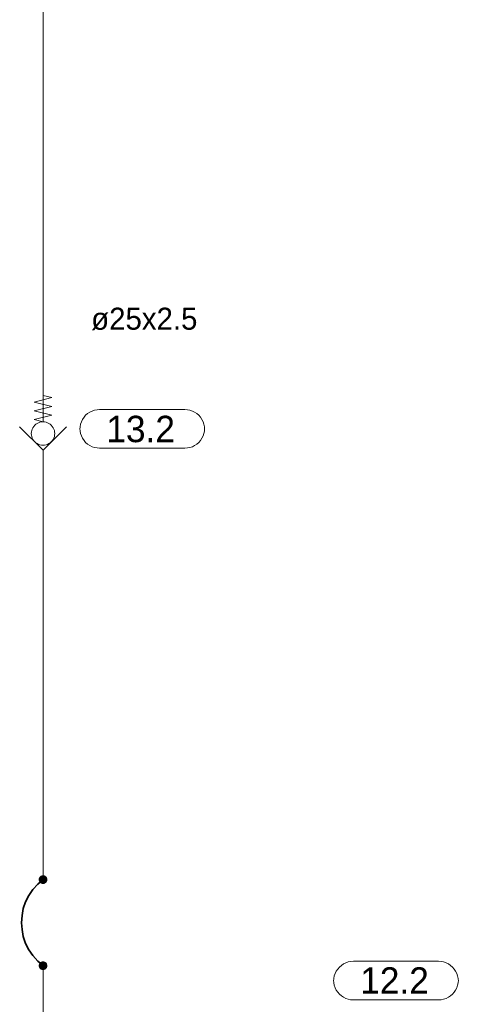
# Model space of a CAD drawing. Header units: millimetres. Extents: x 0 to 138, y 0 to 47.
# Tile 23 of 165: x 14.7 to 16.27, y 11.72 to 15.24. Entities that reach past the tile are written whole.
import ezdxf

# ---------------------------------------------------------------- set-up
doc = ezdxf.new("R2010")
doc.units = ezdxf.units.MM
for name, color, linetype in [('PDF_Geomertry', 7, 'Continuous'), ('PDF_Solid Fills', 7, 'Continuous'), ('PDF_Text', 7, 'Continuous')]:
    doc.layers.add(name, color=color, linetype=linetype)
doc.styles.add('PDF Arial', font='txt')

msp = doc.modelspace()

# ---------------------------------------------------------------- hatches: boundary and pattern name
at = {"layer": 'PDF_Solid Fills', "transparency": 33554559}
for points in [[(14.7854, 12.1632), (14.7696, 12.1651), (14.7701, 12.1674)], [(14.7854, 12.1632), (14.7696, 12.1632), (14.7696, 12.1651)], [(14.7854, 12.1632), (14.7696, 12.161), (14.7696, 12.1632)], [(14.7854, 12.1632), (14.7701, 12.159), (14.7696, 12.161)], [(14.7854, 12.1632), (14.7701, 12.1674), (14.771, 12.1693)], [(14.7854, 12.1632), (14.771, 12.1568), (14.7701, 12.159)], [(14.7854, 12.1632), (14.771, 12.1693), (14.7715, 12.1707)], [(14.7854, 12.1632), (14.7715, 12.1554), (14.771, 12.1568)], [(14.7854, 12.1632), (14.7715, 12.1707), (14.7729, 12.1729)], [(14.7854, 12.1632), (14.7729, 12.1535), (14.7715, 12.1554)], [(14.7854, 12.1632), (14.7729, 12.1729), (14.7743, 12.1743)], [(14.7854, 12.1632), (14.7743, 12.1521), (14.7729, 12.1535)], [(14.7854, 12.1632), (14.7743, 12.1743), (14.7757, 12.1757)], [(14.7854, 12.1632), (14.7757, 12.1507), (14.7743, 12.1521)], [(14.7854, 12.1632), (14.7757, 12.1757), (14.7771, 12.1771)], [(14.7854, 12.1632), (14.7771, 12.1499), (14.7757, 12.1507)], [(14.7854, 12.1632), (14.7771, 12.1771), (14.7793, 12.1776)], [(14.7854, 12.1632), (14.7793, 12.1485), (14.7771, 12.1499)], [(14.7854, 12.1632), (14.7793, 12.1776), (14.7812, 12.1785)], [(14.7854, 12.1632), (14.7812, 12.1479), (14.7793, 12.1485)], [(14.7854, 12.1632), (14.7812, 12.1785), (14.7835, 12.179)], [(14.7854, 12.1632), (14.7835, 12.1479), (14.7812, 12.1479)], [(14.7854, 12.1632), (14.7835, 12.179), (14.7854, 12.179)], [(14.7854, 12.1632), (14.7854, 12.1479), (14.7835, 12.1479)], [(14.7854, 12.1632), (14.7868, 12.179), (14.789, 12.1785)], [(14.7854, 12.1632), (14.7854, 12.179), (14.7868, 12.179)], [(14.7854, 12.1632), (14.789, 12.1785), (14.791, 12.1776)], [(14.7854, 12.1632), (14.791, 12.1776), (14.7932, 12.1771)], [(14.7854, 12.1632), (14.7932, 12.1771), (14.7946, 12.1757)], [(14.7854, 12.1632), (14.7946, 12.1757), (14.7965, 12.1743)], [(14.7854, 12.1632), (14.7965, 12.1743), (14.7974, 12.1729)], [(14.7854, 12.1632), (14.7974, 12.1729), (14.7988, 12.1707)], [(14.7854, 12.1632), (14.7988, 12.1707), (14.7993, 12.1693)], [(14.7854, 12.1632), (14.7993, 12.1693), (14.8001, 12.1674)], [(14.7854, 12.1632), (14.8001, 12.1674), (14.8007, 12.1651)], [(14.7854, 12.1632), (14.8007, 12.1651), (14.8007, 12.1632)], [(14.7854, 12.1632), (14.7868, 12.1479), (14.7854, 12.1479)], [(14.7854, 12.1632), (14.789, 12.1479), (14.7868, 12.1479)], [(14.7854, 12.1632), (14.791, 12.1485), (14.789, 12.1479)], [(14.7854, 12.1632), (14.7932, 12.1499), (14.791, 12.1485)], [(14.7854, 12.1632), (14.7946, 12.1507), (14.7932, 12.1499)], [(14.7854, 12.1632), (14.7965, 12.1521), (14.7946, 12.1507)], [(14.7854, 12.1632), (14.7974, 12.1535), (14.7965, 12.1521)], [(14.7854, 12.1632), (14.7988, 12.1554), (14.7974, 12.1535)], [(14.7854, 12.1632), (14.7993, 12.1568), (14.7988, 12.1554)], [(14.7854, 12.1632), (14.8001, 12.159), (14.7993, 12.1568)], [(14.7854, 12.1632), (14.8007, 12.161), (14.8001, 12.159)], [(14.7854, 12.1632), (14.8007, 12.1632), (14.8007, 12.161)], [(14.7854, 11.8554), (14.7696, 11.8576), (14.7701, 11.859)], [(14.7854, 11.8554), (14.7696, 11.8554), (14.7696, 11.8576)], [(14.7854, 11.8554), (14.7696, 11.8535), (14.7696, 11.8554)], [(14.7854, 11.8554), (14.7701, 11.8512), (14.7696, 11.8535)], [(14.7854, 11.8554), (14.7701, 11.859), (14.771, 11.861)], [(14.7854, 11.8554), (14.771, 11.8493), (14.7701, 11.8512)], [(14.7854, 11.8554), (14.771, 11.861), (14.7715, 11.8632)], [(14.7854, 11.8554), (14.7715, 11.8471), (14.771, 11.8493)], [(14.7854, 11.8554), (14.7715, 11.8632), (14.7729, 11.8646)], [(14.7854, 11.8554), (14.7729, 11.8457), (14.7715, 11.8471)], [(14.7854, 11.8554), (14.7729, 11.8646), (14.7743, 11.8665)], [(14.7854, 11.8554), (14.7743, 11.8443), (14.7729, 11.8457)], [(14.7854, 11.8554), (14.7743, 11.8665), (14.7757, 11.8679)], [(14.7854, 11.8554), (14.7757, 11.8429), (14.7743, 11.8443)], [(14.7854, 11.8554), (14.7757, 11.8679), (14.7771, 11.8688)], [(14.7854, 11.8554), (14.7771, 11.8415), (14.7757, 11.8429)], [(14.7854, 11.8554), (14.7771, 11.8688), (14.7793, 11.8693)], [(14.7854, 11.8554), (14.7793, 11.841), (14.7771, 11.8415)], [(14.7854, 11.8554), (14.7793, 11.8693), (14.7812, 11.8701)], [(14.7854, 11.8554), (14.7812, 11.8401), (14.7793, 11.841)], [(14.7854, 11.8554), (14.7812, 11.8701), (14.7835, 11.8707)], [(14.7854, 11.8554), (14.7835, 11.8396), (14.7812, 11.8401)], [(14.7854, 11.8554), (14.7835, 11.8707), (14.7854, 11.8707)], [(14.7854, 11.8554), (14.7854, 11.8396), (14.7835, 11.8396)], [(14.7854, 11.8554), (14.7868, 11.8707), (14.789, 11.8701)], [(14.7854, 11.8554), (14.7854, 11.8707), (14.7868, 11.8707)], [(14.7854, 11.8554), (14.789, 11.8701), (14.791, 11.8693)], [(14.7854, 11.8554), (14.791, 11.8693), (14.7932, 11.8688)], [(14.7854, 11.8554), (14.7932, 11.8688), (14.7946, 11.8679)], [(14.7854, 11.8554), (14.7946, 11.8679), (14.7965, 11.8665)], [(14.7854, 11.8554), (14.7965, 11.8665), (14.7974, 11.8646)], [(14.7854, 11.8554), (14.7974, 11.8646), (14.7988, 11.8632)], [(14.7854, 11.8554), (14.7988, 11.8632), (14.7993, 11.861)], [(14.7854, 11.8554), (14.7993, 11.861), (14.8001, 11.859)], [(14.7854, 11.8554), (14.8001, 11.859), (14.8007, 11.8576)], [(14.7854, 11.8554), (14.8007, 11.8576), (14.8007, 11.8554)], [(14.7854, 11.8554), (14.7868, 11.8396), (14.7854, 11.8396)], [(14.7854, 11.8554), (14.789, 11.8401), (14.7868, 11.8396)], [(14.7854, 11.8554), (14.791, 11.841), (14.789, 11.8401)], [(14.7854, 11.8554), (14.7932, 11.8415), (14.791, 11.841)], [(14.7854, 11.8554), (14.7946, 11.8429), (14.7932, 11.8415)], [(14.7854, 11.8554), (14.7965, 11.8443), (14.7946, 11.8429)], [(14.7854, 11.8554), (14.7974, 11.8457), (14.7965, 11.8443)], [(14.7854, 11.8554), (14.7988, 11.8471), (14.7974, 11.8457)], [(14.7854, 11.8554), (14.7993, 11.8493), (14.7988, 11.8471)], [(14.7854, 11.8554), (14.8001, 11.8512), (14.7993, 11.8493)], [(14.7854, 11.8554), (14.8007, 11.8535), (14.8001, 11.8512)], [(14.7854, 11.8554), (14.8007, 11.8554), (14.8007, 11.8535)]]:
    msp.add_hatch(color=256, dxfattribs=at).paths.add_polyline_path(points)

# ---------------------------------------------------------------- linework, layer by layer
at = {"layer": 'PDF_Geomertry', "lineweight": 15}
for points in [[(14.7854, 15.3882), (14.7854, 13.8007), (14.7535, 13.809), (14.8168, 13.8243), (14.7535, 13.8401), (14.8168, 13.8563), (14.7535, 13.8715), (14.8168, 13.8874), (14.7854, 13.8951)], [(14.8687, 13.7832), (14.7854, 13.6999), (14.7015, 13.7832)], [(14.7854, 13.6999), (14.7854, 13.6749), (14.7854, 12.1632)], [(14.7854, 10.4749), (14.7854, 11.8554)]]:
    msp.add_lwpolyline(points, dxfattribs=at)
for points in [[(15.2932, 13.8451), (15.3021, 13.8443), (15.3113, 13.8424), (15.3201, 13.8396), (15.3279, 13.8354), (15.3363, 13.8304), (15.3432, 13.8243), (15.3488, 13.8174), (15.3543, 13.8096), (15.3585, 13.8013), (15.3613, 13.7924), (15.3632, 13.7832), (15.3632, 13.7743), (15.3632, 13.7771), (15.3632, 13.7679), (15.3613, 13.759), (15.3585, 13.7507), (15.3543, 13.7424), (15.3488, 13.734), (15.3432, 13.7271), (15.3363, 13.7215), (15.3279, 13.716), (15.3201, 13.7118), (15.3113, 13.709), (15.3021, 13.7076), (15.2932, 13.7068), (14.9876, 13.7068), (14.9785, 13.7076), (14.9696, 13.709), (14.9613, 13.7118), (14.9529, 13.716), (14.9446, 13.7215), (14.9376, 13.7271), (14.9321, 13.734), (14.9265, 13.7424), (14.9224, 13.7507), (14.9196, 13.759), (14.9182, 13.7679), (14.9174, 13.7771), (14.9174, 13.7743), (14.9182, 13.7832), (14.9196, 13.7924), (14.9224, 13.8013), (14.9265, 13.8096), (14.9321, 13.8174), (14.9376, 13.8243), (14.9446, 13.8304), (14.9529, 13.8354), (14.9613, 13.8396), (14.9696, 13.8424), (14.9785, 13.8443), (14.9876, 13.8451), (15.2932, 13.8451)], [(14.8271, 13.759), (14.8265, 13.7646), (14.8257, 13.7701), (14.8237, 13.7749), (14.8215, 13.7799), (14.8182, 13.7846), (14.8146, 13.7887), (14.8104, 13.7924), (14.8062, 13.7951), (14.8015, 13.7979), (14.796, 13.7993), (14.7904, 13.8007), (14.7854, 13.8007), (14.7799, 13.8007), (14.7743, 13.7993), (14.7688, 13.7979), (14.764, 13.7951), (14.7599, 13.7924), (14.7557, 13.7887), (14.7521, 13.7846), (14.7488, 13.7799), (14.7465, 13.7749), (14.7446, 13.7701), (14.7437, 13.7646), (14.7432, 13.759), (14.7437, 13.7535), (14.7446, 13.7479), (14.7465, 13.7429), (14.7488, 13.7382), (14.7521, 13.7332), (14.7557, 13.729), (14.7599, 13.7257), (14.764, 13.7229), (14.7688, 13.7201), (14.7743, 13.7188), (14.7799, 13.7174), (14.7854, 13.7174), (14.7904, 13.7174), (14.796, 13.7188), (14.8015, 13.7201), (14.8062, 13.7229), (14.8104, 13.7257), (14.8146, 13.729), (14.8182, 13.7332), (14.8215, 13.7382), (14.8237, 13.7429), (14.8257, 13.7479), (14.8265, 13.7535), (14.8271, 13.759)], [(16.2015, 11.8707), (16.2104, 11.8701), (16.2196, 11.8688), (16.2285, 11.8651), (16.2368, 11.8618), (16.2446, 11.8563), (16.2515, 11.8499), (16.2571, 11.8429), (16.2626, 11.8354), (16.2668, 11.8271), (16.2696, 11.8188), (16.2715, 11.8096), (16.2724, 11.7999), (16.2724, 11.8035), (16.2715, 11.7943), (16.2696, 11.7854), (16.2668, 11.7763), (16.2626, 11.7679), (16.2571, 11.7604), (16.2515, 11.7535), (16.2446, 11.7471), (16.2368, 11.7424), (16.2285, 11.7382), (16.2196, 11.7354), (16.2104, 11.7332), (16.2015, 11.7326), (15.8965, 11.7326), (15.8868, 11.7332), (15.8779, 11.7354), (15.8696, 11.7382), (15.8613, 11.7424), (15.8535, 11.7471), (15.8465, 11.7535), (15.8404, 11.7604), (15.8349, 11.7679), (15.8313, 11.7763), (15.8279, 11.7854), (15.8265, 11.7943), (15.8257, 11.8035), (15.8257, 11.7999), (15.8265, 11.8096), (15.8279, 11.8188), (15.8313, 11.8271), (15.8349, 11.8354), (15.8404, 11.8429), (15.8465, 11.8499), (15.8535, 11.8563), (15.8613, 11.8618), (15.8696, 11.8651), (15.8779, 11.8688), (15.8868, 11.8701), (15.8965, 11.8707), (16.2015, 11.8707)]]:
    msp.add_lwpolyline(points, close=True, dxfattribs=at)
at = {"layer": 'PDF_Geomertry', "lineweight": 35}
msp.add_lwpolyline([(14.7854, 12.1632), (14.766, 12.1465), (14.7488, 12.1276), (14.7349, 12.1063), (14.7229, 12.084), (14.7146, 12.0596), (14.7099, 12.0346), (14.7085, 12.009), (14.7099, 11.984), (14.7146, 11.959), (14.7229, 11.9346), (14.7349, 11.9118), (14.7488, 11.891), (14.766, 11.8715), (14.7854, 11.8554)], dxfattribs=at)
at = {"layer": 'PDF_Geomertry', "lineweight": 0}
for points in [[(14.7771, 12.1632), (14.7771, 12.1624), (14.7779, 12.161), (14.7779, 12.1604), (14.7785, 12.159), (14.7793, 12.1582), (14.7799, 12.1576), (14.7807, 12.1568), (14.7812, 12.1563), (14.7821, 12.1563), (14.7835, 12.1554), (14.784, 12.1554), (14.7854, 12.1554), (14.7863, 12.1554), (14.7868, 12.1554), (14.7882, 12.1563), (14.789, 12.1563), (14.7896, 12.1568), (14.791, 12.1576), (14.7918, 12.1582), (14.7918, 12.159), (14.7924, 12.1604), (14.7924, 12.161), (14.7932, 12.1624), (14.7932, 12.1632), (14.7932, 12.1646), (14.7924, 12.1651), (14.7924, 12.166), (14.7918, 12.1674), (14.7918, 12.1679), (14.791, 12.1688), (14.7896, 12.1693), (14.789, 12.1701), (14.7882, 12.1707), (14.7868, 12.1707), (14.7863, 12.1707), (14.7854, 12.1707), (14.784, 12.1707), (14.7835, 12.1707), (14.7821, 12.1707), (14.7812, 12.1701), (14.7807, 12.1693), (14.7799, 12.1688), (14.7793, 12.1679), (14.7785, 12.1674), (14.7779, 12.166), (14.7779, 12.1651), (14.7771, 12.1646), (14.7771, 12.1632)], [(14.7771, 11.8554), (14.7771, 11.854), (14.7779, 11.8535), (14.7779, 11.8521), (14.7785, 11.8512), (14.7793, 11.8507), (14.7799, 11.8499), (14.7807, 11.8493), (14.7812, 11.8485), (14.7821, 11.8479), (14.7835, 11.8479), (14.784, 11.8471), (14.7854, 11.8471), (14.7863, 11.8471), (14.7868, 11.8479), (14.7882, 11.8479), (14.789, 11.8485), (14.7896, 11.8493), (14.791, 11.8499), (14.7918, 11.8507), (14.7918, 11.8512), (14.7924, 11.8521), (14.7924, 11.8535), (14.7932, 11.854), (14.7932, 11.8554), (14.7932, 11.8563), (14.7924, 11.8568), (14.7924, 11.8582), (14.7918, 11.859), (14.7918, 11.8596), (14.791, 11.861), (14.7896, 11.8618), (14.789, 11.8618), (14.7882, 11.8624), (14.7868, 11.8624), (14.7863, 11.8632), (14.7854, 11.8632), (14.784, 11.8632), (14.7835, 11.8624), (14.7821, 11.8624), (14.7812, 11.8618), (14.7807, 11.8618), (14.7799, 11.861), (14.7793, 11.8596), (14.7785, 11.859), (14.7779, 11.8582), (14.7779, 11.8568), (14.7771, 11.8563), (14.7771, 11.8554)]]:
    msp.add_lwpolyline(points, close=True, dxfattribs=at)

# ---------------------------------------------------------------- texts
at = {"layer": 'PDF_Text', "attachment_point": 7, "style": 'PDF Arial'}
for s, insert, char_height in [('ø25x2.5', (14.9576, 14.1284), 0.07874), ('13.2', (15.0118, 13.7268), 0.09445), ('12.2', (15.921, 11.7549), 0.09445)]:
    msp.add_mtext(s, dxfattribs=dict(at, insert=insert, char_height=char_height))

doc.saveas('drawing.dxf')
